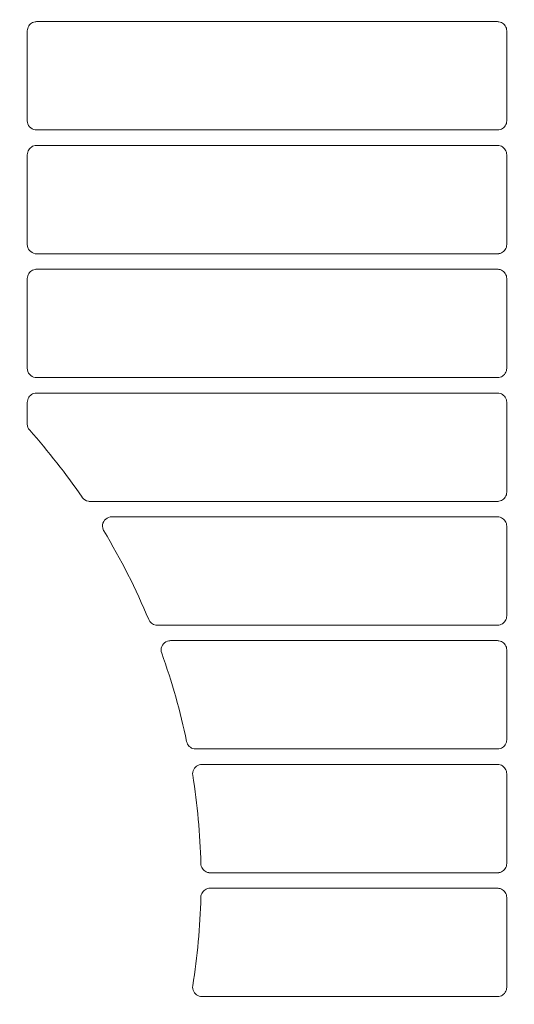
# Model space of a CAD drawing. Header units: millimetres. Extents: x -3034 to 546681, y -100001 to 133386.
# Tile 148 of 173: x 102080 to 102160, y -18041 to -17882. Entities that reach past the tile are written whole.
import ezdxf

# ---------------------------------------------------------------- set-up
doc = ezdxf.new("R2010")
doc.units = ezdxf.units.MM
doc.linetypes.add('ACAD_ISO03W100', pattern=[150, 60, -90])
doc.layers.get('Defpoints').update_dxf_attribs({"color": 252})
for name, color, linetype in [('___INST__AR_podstawy', 3, 'Continuous'), ('DETAIL', 5, 'Continuous'), ('ELEK CIENKIE', 80, 'Continuous'), ('ELEK ODGROMÓWKA', 214, 'Continuous')]:
    doc.layers.add(name, color=color, linetype=linetype)
doc.layers.add('I_WYMIARY', color=6, linetype='Continuous', lineweight=18)
doc.styles.add('DETALE1_100', font='arial.ttf', dxfattribs={"width": 0.6, "height": 200})
doc.dimstyles.new('Detale 1_100', dxfattribs={"dimscale": 0.12, "dimtxt": 250, "dimasz": 20, "dimexe": 50, "dimexo": 0, "dimgap": 30, "dimtad": 1, "dimdec": 1, "dimlfac": 0.1, "dimzin": 9, "dimdsep": 46, "dimtxsty": 'DETALE1_100', "dimblk1": 'DIM_KRESKA_', "dimblk2": 'DIM_KRESKA_', "dimsah": 1, "dimcen": 0, "dimse1": 1, "dimse2": 1, "dimclrd": 256, "dimclre": 256, "dimclrt": 256, "dimadec": 0, "dimazin": 0, "dimtfac": 0.01, "dimtdec": 1, "dimtix": 1, "dimtofl": 0, "dimtmove": 0, "dimatfit": 3, "dimfxl": 1, "dimtolj": 1, "dimtzin": 12, "dimlwd": -1, "dimarcsym": 0})

# ---------------------------------------------------------------- blocks, each defined once
blk = doc.blocks.new('iglice')
at = {"layer": 'ELEK CIENKIE', "color": 80, "linetype": 'ACAD_ISO03W100', "ltscale": 3}
blk.add_circle((-5706.4, 7322.5), 4350, dxfattribs=at)
blk = doc.blocks.new('wentDACH')
at = {"layer": 'DETAIL', "color": 8, "linetype": 'Continuous', "lineweight": 9}
for p, q in [((-83953.49, 25517.34), (-83953.47, 25517.55)), ((-83953.49, 25517.34), (-83953.49, 25502.84)), ((-83953.47, 25517.55), (-83953.43, 25517.76)), ((-83953.43, 25517.76), (-83953.36, 25517.96)), ((-83953.36, 25517.96), (-83953.26, 25518.15)), ((-83953.26, 25518.15), (-83953.13, 25518.32)), ((-83953.13, 25518.32), (-83952.99, 25518.47)), ((-83952.99, 25518.47), (-83952.82, 25518.59)), ((-83952.82, 25518.59), (-83952.63, 25518.7)), ((-83952.63, 25518.7), (-83952.44, 25518.77)), ((-83952.44, 25518.77), (-83952.23, 25518.82)), ((-83877.46, 25518.84), (-83952, 25518.84)), ((-83877.22, 25518.82), (-83877.02, 25518.77)), ((-83877.02, 25518.77), (-83876.82, 25518.7)), ((-83876.82, 25518.7), (-83876.64, 25518.6)), ((-83876.64, 25518.6), (-83876.47, 25518.47)), ((-83876.47, 25518.47), (-83876.32, 25518.32)), ((-83876.32, 25518.32), (-83876.2, 25518.15)), ((-83876.2, 25518.15), (-83876.1, 25517.96)), ((-83876.1, 25517.96), (-83876.02, 25517.77)), ((-83876.02, 25517.77), (-83875.98, 25517.56)), ((-83875.98, 25517.56), (-83875.96, 25517.35)), ((-83875.96, 25502.83), (-83875.96, 25517.35)), ((-83877.02, 25501.41), (-83877.23, 25501.36)), ((-83876.82, 25501.48), (-83877.02, 25501.41)), ((-83876.64, 25501.58), (-83876.82, 25501.48)), ((-83876.47, 25501.71), (-83876.64, 25501.58)), ((-83876.32, 25501.86), (-83876.47, 25501.71)), ((-83876.2, 25502.03), (-83876.32, 25501.86)), ((-83876.1, 25502.22), (-83876.2, 25502.03)), ((-83876.02, 25502.41), (-83876.1, 25502.22)), ((-83875.98, 25502.62), (-83876.02, 25502.41)), ((-83875.96, 25502.83), (-83875.98, 25502.62)), ((-83951.99, 25501.34), (-83877.46, 25501.34)), ((-83953.26, 25498.15), (-83953.13, 25498.32)), ((-83953.13, 25498.32), (-83952.99, 25498.47)), ((-83952.99, 25498.47), (-83952.82, 25498.59)), ((-83952.82, 25498.59), (-83952.63, 25498.7)), ((-83952.63, 25498.7), (-83952.44, 25498.77)), ((-83952.44, 25498.77), (-83952.23, 25498.82)), ((-83877.46, 25498.84), (-83952, 25498.84)), ((-83877.22, 25498.82), (-83877.02, 25498.77)), ((-83877.02, 25498.77), (-83876.82, 25498.7)), ((-83876.82, 25498.7), (-83876.64, 25498.6)), ((-83876.64, 25498.6), (-83876.47, 25498.47)), ((-83876.47, 25498.47), (-83876.32, 25498.32)), ((-83876.32, 25498.32), (-83876.2, 25498.15)), ((-83953.49, 25497.34), (-83953.47, 25497.55)), ((-83953.49, 25497.34), (-83953.49, 25482.84)), ((-83953.47, 25497.55), (-83953.43, 25497.76)), ((-83953.43, 25497.76), (-83953.36, 25497.96)), ((-83953.36, 25497.96), (-83953.26, 25498.15)), ((-83876.2, 25498.15), (-83876.1, 25497.96)), ((-83876.1, 25497.96), (-83876.02, 25497.77)), ((-83876.02, 25497.77), (-83875.98, 25497.56)), ((-83875.98, 25497.56), (-83875.96, 25497.35)), ((-83875.96, 25482.83), (-83875.96, 25497.35)), ((-83876.02, 25482.41), (-83876.1, 25482.22)), ((-83875.98, 25482.62), (-83876.02, 25482.41)), ((-83875.96, 25482.83), (-83875.98, 25482.62)), ((-83951.99, 25481.34), (-83877.46, 25481.34)), ((-83877.02, 25481.41), (-83877.23, 25481.36)), ((-83876.82, 25481.48), (-83877.02, 25481.41)), ((-83876.64, 25481.58), (-83876.82, 25481.48)), ((-83876.47, 25481.71), (-83876.64, 25481.58)), ((-83876.32, 25481.86), (-83876.47, 25481.71)), ((-83876.2, 25482.03), (-83876.32, 25481.86)), ((-83876.1, 25482.22), (-83876.2, 25482.03)), ((-83953.49, 25477.34), (-83953.47, 25477.55)), ((-83953.47, 25477.55), (-83953.43, 25477.76)), ((-83953.43, 25477.76), (-83953.36, 25477.96)), ((-83953.36, 25477.96), (-83953.26, 25478.15)), ((-83953.26, 25478.15), (-83953.13, 25478.32)), ((-83953.13, 25478.32), (-83952.99, 25478.47)), ((-83952.99, 25478.47), (-83952.82, 25478.6)), ((-83952.82, 25478.6), (-83952.63, 25478.7)), ((-83952.63, 25478.7), (-83952.44, 25478.77)), ((-83952.44, 25478.77), (-83952.23, 25478.82)), ((-83877.46, 25478.84), (-83952, 25478.84)), ((-83877.22, 25478.82), (-83877.02, 25478.78)), ((-83877.02, 25478.78), (-83876.82, 25478.7)), ((-83876.82, 25478.7), (-83876.64, 25478.6)), ((-83876.64, 25478.6), (-83876.47, 25478.47)), ((-83876.47, 25478.47), (-83876.32, 25478.32)), ((-83876.32, 25478.32), (-83876.2, 25478.15)), ((-83876.2, 25478.15), (-83876.1, 25477.96)), ((-83876.1, 25477.96), (-83876.02, 25477.77)), ((-83876.02, 25477.77), (-83875.98, 25477.56)), ((-83875.98, 25477.56), (-83875.96, 25477.35)), ((-83953.49, 25477.34), (-83953.49, 25462.84)), ((-83875.96, 25462.83), (-83875.96, 25477.35)), ((-83876.47, 25461.71), (-83876.64, 25461.58)), ((-83876.32, 25461.86), (-83876.47, 25461.71)), ((-83876.2, 25462.03), (-83876.32, 25461.86)), ((-83876.1, 25462.22), (-83876.2, 25462.03)), ((-83876.02, 25462.41), (-83876.1, 25462.22)), ((-83875.98, 25462.62), (-83876.02, 25462.41)), ((-83875.96, 25462.83), (-83875.98, 25462.62)), ((-83951.99, 25461.34), (-83877.46, 25461.34)), ((-83877.02, 25461.41), (-83877.23, 25461.36)), ((-83876.82, 25461.48), (-83877.02, 25461.41)), ((-83876.64, 25461.58), (-83876.82, 25461.48)), ((-83953.13, 25458.32), (-83952.99, 25458.47)), ((-83952.99, 25458.47), (-83952.82, 25458.6)), ((-83952.82, 25458.6), (-83952.63, 25458.7)), ((-83952.63, 25458.7), (-83952.44, 25458.77)), ((-83952.44, 25458.77), (-83952.23, 25458.82)), ((-83877.46, 25458.84), (-83952, 25458.84)), ((-83877.22, 25458.82), (-83877.02, 25458.78)), ((-83877.02, 25458.78), (-83876.82, 25458.7)), ((-83876.82, 25458.7), (-83876.64, 25458.6)), ((-83876.64, 25458.6), (-83876.47, 25458.47)), ((-83876.47, 25458.47), (-83876.32, 25458.32)), ((-83953.49, 25457.34), (-83953.47, 25457.55)), ((-83953.49, 25457.34), (-83953.49, 25453.83)), ((-83953.47, 25457.55), (-83953.43, 25457.76)), ((-83953.43, 25457.76), (-83953.36, 25457.96)), ((-83953.36, 25457.96), (-83953.26, 25458.15)), ((-83953.26, 25458.15), (-83953.13, 25458.32)), ((-83876.32, 25458.32), (-83876.2, 25458.15)), ((-83876.2, 25458.15), (-83876.1, 25457.96)), ((-83876.1, 25457.96), (-83876.02, 25457.77)), ((-83876.02, 25457.77), (-83875.98, 25457.56)), ((-83875.98, 25457.56), (-83875.96, 25457.35)), ((-83875.96, 25442.83), (-83875.96, 25457.35)), ((-83875.98, 25442.62), (-83876.02, 25442.41)), ((-83875.96, 25442.83), (-83875.98, 25442.62)), ((-83944.63, 25442.02), (-83944.61, 25441.99)), ((-83943.37, 25441.34), (-83877.46, 25441.34)), ((-83877.02, 25441.41), (-83877.23, 25441.36)), ((-83876.82, 25441.48), (-83877.02, 25441.41)), ((-83876.64, 25441.58), (-83876.82, 25441.48)), ((-83876.47, 25441.71), (-83876.64, 25441.58)), ((-83876.32, 25441.86), (-83876.47, 25441.71)), ((-83876.2, 25442.03), (-83876.32, 25441.86)), ((-83876.1, 25442.22), (-83876.2, 25442.03)), ((-83876.02, 25442.41), (-83876.1, 25442.22)), ((-83941.32, 25437.57), (-83941.25, 25437.83)), ((-83941.25, 25437.83), (-83941.14, 25438.08)), ((-83941.14, 25438.08), (-83940.99, 25438.3)), ((-83940.99, 25438.3), (-83940.8, 25438.49)), ((-83940.8, 25438.49), (-83940.58, 25438.64)), ((-83940.58, 25438.64), (-83940.34, 25438.75)), ((-83940.34, 25438.75), (-83940.08, 25438.82)), ((-83877.46, 25438.84), (-83939.84, 25438.84)), ((-83877.22, 25438.82), (-83877.02, 25438.78)), ((-83877.02, 25438.78), (-83876.82, 25438.7)), ((-83876.82, 25438.7), (-83876.64, 25438.6)), ((-83876.64, 25438.6), (-83876.47, 25438.47)), ((-83876.47, 25438.47), (-83876.32, 25438.32)), ((-83876.32, 25438.32), (-83876.2, 25438.15)), ((-83876.2, 25438.15), (-83876.1, 25437.96)), ((-83876.1, 25437.96), (-83876.02, 25437.77)), ((-83876.02, 25437.77), (-83875.98, 25437.56)), ((-83941.33, 25437.3), (-83941.32, 25437.57)), ((-83941.3, 25437.04), (-83941.33, 25437.3)), ((-83941.22, 25436.78), (-83941.3, 25437.04)), ((-83875.98, 25437.56), (-83875.96, 25437.35)), ((-83875.96, 25422.83), (-83875.96, 25437.35)), ((-83876.32, 25421.86), (-83876.47, 25421.71)), ((-83876.2, 25422.03), (-83876.32, 25421.86)), ((-83876.1, 25422.22), (-83876.2, 25422.03)), ((-83876.02, 25422.42), (-83876.1, 25422.22)), ((-83875.98, 25422.62), (-83876.02, 25422.42)), ((-83875.96, 25422.83), (-83875.98, 25422.62)), ((-83932.48, 25421.34), (-83877.46, 25421.34)), ((-83877.02, 25421.41), (-83877.23, 25421.36)), ((-83876.82, 25421.48), (-83877.02, 25421.41)), ((-83876.64, 25421.58), (-83876.82, 25421.48)), ((-83876.47, 25421.71), (-83876.64, 25421.58)), ((-83931.3, 25418.5), (-83931.08, 25418.65)), ((-83931.08, 25418.65), (-83930.84, 25418.76)), ((-83930.84, 25418.76), (-83930.59, 25418.82)), ((-83877.46, 25418.84), (-83930.35, 25418.84)), ((-83877.22, 25418.82), (-83877.02, 25418.78)), ((-83877.02, 25418.78), (-83876.82, 25418.7)), ((-83876.82, 25418.7), (-83876.64, 25418.6)), ((-83931.85, 25417.35), (-83931.82, 25417.61)), ((-83931.82, 25417.09), (-83931.85, 25417.35)), ((-83931.82, 25417.61), (-83931.75, 25417.87)), ((-83931.76, 25416.83), (-83931.82, 25417.09)), ((-83931.75, 25417.87), (-83931.64, 25418.1)), ((-83931.64, 25418.1), (-83931.49, 25418.32)), ((-83931.49, 25418.32), (-83931.3, 25418.5)), ((-83876.64, 25418.6), (-83876.47, 25418.47)), ((-83876.47, 25418.47), (-83876.32, 25418.32)), ((-83876.32, 25418.32), (-83876.2, 25418.15)), ((-83876.2, 25418.15), (-83876.1, 25417.96)), ((-83876.1, 25417.96), (-83876.02, 25417.77)), ((-83876.02, 25417.77), (-83875.98, 25417.56)), ((-83875.98, 25417.56), (-83875.96, 25417.35)), ((-83875.96, 25402.83), (-83875.96, 25417.35)), ((-83875.96, 25402.83), (-83875.98, 25402.62)), ((-83926.26, 25401.34), (-83877.46, 25401.34)), ((-83877.02, 25401.41), (-83877.23, 25401.36)), ((-83876.82, 25401.48), (-83877.02, 25401.41)), ((-83876.64, 25401.59), (-83876.82, 25401.48)), ((-83876.47, 25401.71), (-83876.64, 25401.59)), ((-83876.32, 25401.86), (-83876.47, 25401.71)), ((-83876.2, 25402.03), (-83876.32, 25401.86)), ((-83876.1, 25402.22), (-83876.2, 25402.03)), ((-83876.02, 25402.42), (-83876.1, 25402.22)), ((-83875.98, 25402.62), (-83876.02, 25402.42)), ((-83926.67, 25397.8), (-83926.58, 25398.02)), ((-83926.58, 25398.02), (-83926.46, 25398.22)), ((-83926.46, 25398.22), (-83926.31, 25398.4)), ((-83926.31, 25398.4), (-83926.13, 25398.55)), ((-83926.13, 25398.55), (-83925.93, 25398.68)), ((-83925.93, 25398.68), (-83925.71, 25398.77)), ((-83925.71, 25398.77), (-83925.49, 25398.82)), ((-83877.46, 25398.84), (-83925.25, 25398.84)), ((-83877.22, 25398.82), (-83877.02, 25398.78)), ((-83877.02, 25398.78), (-83876.82, 25398.7)), ((-83876.82, 25398.7), (-83876.64, 25398.6)), ((-83876.64, 25398.6), (-83876.47, 25398.47)), ((-83876.47, 25398.47), (-83876.32, 25398.32)), ((-83876.32, 25398.32), (-83876.2, 25398.15)), ((-83876.2, 25398.15), (-83876.1, 25397.97)), ((-83876.1, 25397.97), (-83876.02, 25397.77)), ((-83926.75, 25397.34), (-83926.73, 25397.57)), ((-83926.73, 25397.11), (-83926.75, 25397.34)), ((-83926.73, 25397.57), (-83926.67, 25397.8)), ((-83876.02, 25397.77), (-83875.98, 25397.56)), ((-83875.98, 25397.56), (-83875.96, 25397.35)), ((-83875.96, 25382.83), (-83875.96, 25397.35)), ((-83925.41, 25382.6), (-83925.43, 25382.81)), ((-83925.36, 25382.4), (-83925.41, 25382.6)), ((-83925.28, 25382.2), (-83925.36, 25382.4)), ((-83925.18, 25382.02), (-83925.28, 25382.2)), ((-83876.1, 25382.22), (-83876.2, 25382.03)), ((-83876.02, 25382.42), (-83876.1, 25382.22)), ((-83875.98, 25382.62), (-83876.02, 25382.42)), ((-83875.96, 25382.83), (-83875.98, 25382.62)), ((-83925.06, 25381.85), (-83925.18, 25382.02)), ((-83924.91, 25381.71), (-83925.06, 25381.85)), ((-83924.74, 25381.58), (-83924.91, 25381.71)), ((-83924.56, 25381.48), (-83924.74, 25381.58)), ((-83924.36, 25381.41), (-83924.56, 25381.48)), ((-83924.16, 25381.36), (-83924.36, 25381.41)), ((-83923.93, 25381.34), (-83877.46, 25381.34)), ((-83877.02, 25381.41), (-83877.23, 25381.36)), ((-83876.82, 25381.48), (-83877.02, 25381.41)), ((-83876.64, 25381.59), (-83876.82, 25381.48)), ((-83876.47, 25381.71), (-83876.64, 25381.59)), ((-83876.32, 25381.86), (-83876.47, 25381.71)), ((-83876.2, 25382.03), (-83876.32, 25381.86)), ((-83925.41, 25377.59), (-83925.43, 25377.38)), ((-83925.36, 25377.79), (-83925.41, 25377.59)), ((-83925.28, 25377.98), (-83925.36, 25377.79)), ((-83925.18, 25378.17), (-83925.28, 25377.98)), ((-83925.06, 25378.33), (-83925.18, 25378.17)), ((-83924.91, 25378.48), (-83925.06, 25378.33)), ((-83924.74, 25378.6), (-83924.91, 25378.48)), ((-83924.56, 25378.7), (-83924.74, 25378.6)), ((-83924.36, 25378.78), (-83924.56, 25378.7)), ((-83924.16, 25378.83), (-83924.36, 25378.78)), ((-83923.93, 25378.84), (-83877.46, 25378.84)), ((-83877.02, 25378.78), (-83877.23, 25378.82)), ((-83876.82, 25378.7), (-83877.02, 25378.78)), ((-83876.64, 25378.6), (-83876.82, 25378.7)), ((-83876.47, 25378.47), (-83876.64, 25378.6)), ((-83876.32, 25378.32), (-83876.47, 25378.47)), ((-83876.2, 25378.15), (-83876.32, 25378.32)), ((-83876.1, 25377.97), (-83876.2, 25378.15)), ((-83876.02, 25377.77), (-83876.1, 25377.97)), ((-83875.98, 25377.56), (-83876.02, 25377.77)), ((-83875.96, 25377.35), (-83875.98, 25377.56)), ((-83875.96, 25377.35), (-83875.96, 25362.83)), ((-83926.73, 25363.08), (-83926.75, 25362.85)), ((-83926.75, 25362.85), (-83926.73, 25362.61)), ((-83926.73, 25362.61), (-83926.67, 25362.38)), ((-83926.67, 25362.38), (-83926.58, 25362.16)), ((-83926.58, 25362.16), (-83926.46, 25361.96)), ((-83926.46, 25361.96), (-83926.31, 25361.78)), ((-83926.31, 25361.78), (-83926.13, 25361.63)), ((-83926.13, 25361.63), (-83925.93, 25361.51)), ((-83925.93, 25361.51), (-83925.71, 25361.42)), ((-83925.71, 25361.42), (-83925.49, 25361.36)), ((-83877.22, 25361.36), (-83877.02, 25361.41)), ((-83877.02, 25361.41), (-83876.82, 25361.48)), ((-83876.82, 25361.48), (-83876.64, 25361.59)), ((-83876.64, 25361.59), (-83876.47, 25361.71)), ((-83876.47, 25361.71), (-83876.32, 25361.86)), ((-83876.32, 25361.86), (-83876.2, 25362.03)), ((-83876.2, 25362.03), (-83876.1, 25362.22)), ((-83876.1, 25362.22), (-83876.02, 25362.42)), ((-83876.02, 25362.42), (-83875.98, 25362.62)), ((-83875.98, 25362.62), (-83875.96, 25362.83)), ((-83877.46, 25361.34), (-83925.25, 25361.34))]:
    blk.add_line(p, q, dxfattribs=at)
for centre, radius, start, end in [((-83952, 25517.34), 1.5, 90.0019, 98.9609), ((-83877.46, 25517.33), 1.51, 81.0644, 89.9982), ((-83951.99, 25502.84), 1.5, 179.9453, 261.0461), ((-83951.99, 25502.84), 1.5, 261.0432, 269.9976), ((-83877.46, 25502.85), 1.51, 270.0024, 278.9299), ((-83952, 25497.34), 1.5, 90.0019, 98.9608), ((-83877.46, 25497.33), 1.51, 81.0646, 89.9982), ((-83951.99, 25482.84), 1.5, 179.939, 261.0417), ((-83951.99, 25482.84), 1.5, 261.0428, 269.9976), ((-83877.46, 25482.85), 1.51, 270.0023, 278.9303), ((-83952, 25477.34), 1.5, 90.0019, 98.9607), ((-83877.46, 25477.33), 1.51, 81.0648, 89.9981), ((-83951.99, 25462.84), 1.5, 179.9327, 261.0373), ((-83951.99, 25462.84), 1.5, 261.0425, 269.9976), ((-83877.46, 25462.85), 1.51, 270.0023, 278.9307), ((-83952, 25457.34), 1.5, 90.0019, 98.9606), ((-83877.46, 25457.33), 1.51, 81.065, 89.9981), ((-83951.99, 25453.83), 1.5, 180.0219, 221.7164), ((-84034.8, 25380.06), 109.41, 34.4951, 41.6973), ((-83943.37, 25442.84), 1.5, 214.452, 260.7201), ((-83943.37, 25442.84), 1.5, 260.758, 269.9904), ((-83877.46, 25442.85), 1.51, 270.0023, 278.9311), ((-83939.84, 25437.34), 1.5, 90.0055, 99.2641), ((-83877.46, 25437.33), 1.51, 81.0652, 89.9981), ((-83939.81, 25437.35), 1.52, 201.8676, 203.6969), ((-83939.81, 25437.35), 1.53, 203.6984, 211.0908), ((-84034.8, 25380.06), 109.41, 22.6924, 31.0965), ((-83932.48, 25422.84), 1.5, 202.6477, 261.5458), ((-83932.48, 25422.84), 1.5, 261.5955, 269.9931), ((-83877.46, 25422.85), 1.51, 270.0022, 278.9315), ((-83930.35, 25417.35), 1.49, 98.1933, 99.1136), ((-83930.35, 25417.34), 1.5, 90.0059, 98.1888), ((-83877.46, 25417.33), 1.51, 81.0655, 89.9981), ((-84034.8, 25380.06), 109.41, 11.8564, 19.6428), ((-83926.26, 25402.84), 1.5, 191.7869, 261.2671), ((-83926.26, 25402.84), 1.5, 261.3345, 269.9928), ((-83877.46, 25402.85), 1.51, 270.0022, 278.9318), ((-83925.25, 25397.35), 1.49, 97.4936, 98.9611), ((-83925.25, 25397.35), 1.5, 90.0057, 97.4917), ((-83877.46, 25397.33), 1.51, 81.0657, 89.998), ((-84034.8, 25380.06), 109.41, 1.4402, 8.9649), ((-83923.93, 25382.84), 1.5, 261.1728, 269.9928), ((-83877.46, 25382.85), 1.51, 270.0022, 278.9321), ((-84034.8, 25380.13), 109.41, 351.0351, 358.5598), ((-83923.93, 25377.35), 1.5, 90.0072, 98.8272), ((-83877.46, 25377.33), 1.51, 81.0679, 89.9978), ((-83925.25, 25362.83), 1.49, 261.0389, 262.5064), ((-83925.25, 25362.84), 1.5, 262.5083, 269.9943), ((-83877.46, 25362.85), 1.51, 270.002, 278.9343)]:
    blk.add_arc(centre, radius, start, end, dxfattribs=at)
blk = doc.blocks.new('DIM_KRESKA_')
for p, q in [((0, 14), (0, -14)), ((-6, 0), (6, 0))]:
    blk.add_line(p, q)
at = {"const_width": 1.2}
blk.add_lwpolyline([(-4.243, -4.243), (4.243, 4.243)], dxfattribs=at)
blk = doc.blocks.new('*D524')
at = {"layer": 'Defpoints', "color": 0}
for p in [(101226.4, -17351.32), (109926.4, -17351.32), (109926.4, -19434.49)]:
    blk.add_point(p, dxfattribs=at)
at = {"layer": 'I_WYMIARY'}
blk.add_line((101228.8, -19434.49), (109924, -19434.49), dxfattribs=at)
at = {"layer": 'I_WYMIARY', "xscale": 2.4, "yscale": 2.4, "zscale": 2.4, "rotation": 180}
blk.add_blockref('DIM_KRESKA_', (101226.4, -19434.49), dxfattribs=at)
at = {"layer": 'I_WYMIARY', "xscale": 2.4, "yscale": 2.4, "zscale": 2.4}
blk.add_blockref('DIM_KRESKA_', (109926.4, -19434.49), dxfattribs=at)
at = {"layer": 'I_WYMIARY', "insert": (105576.4, -19328.7), "char_height": 200, "attachment_point": 5, "style": 'DETALE1_100'}
blk.add_mtext('\\A1;870', dxfattribs=at)

msp = doc.modelspace()

# ---------------------------------------------------------------- block references
at = {"layer": '___INST__AR_podstawy', "color": 210, "lineweight": 40}
msp.add_blockref('wentDACH', (186034.592, -43400.942), dxfattribs=at)
at = {"layer": 'ELEK ODGROMÓWKA'}
msp.add_blockref('iglice', (111335.99, -24243.943), dxfattribs=at)

# ---------------------------------------------------------------- dimensions: what is measured, and where the dimension line sits
at = {"layer": 'I_WYMIARY'}
dim = msp.add_linear_dim(base=(109926.396, -19434.486), p1=(101226.396, -17351.322), p2=(109926.396, -17351.322), dimstyle='Detale 1_100', dxfattribs=at)
dim.commit()
dim.dimension.update_dxf_attribs({"geometry": '*D524', "text_midpoint": (105576.396, -19328.703)})

doc.saveas('drawing.dxf')
